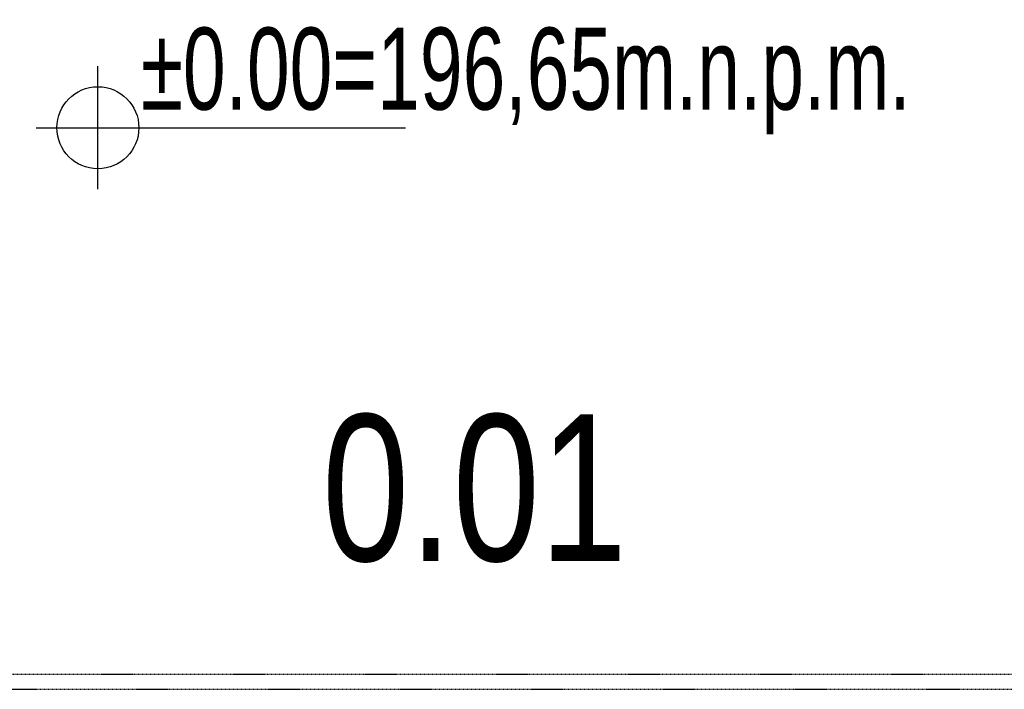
# Model space of a CAD drawing. Header units: centimetres. Extents: x 47725 to 65780, y 1892 to 12037.
# Tile 55 of 156: x 50219 to 50387, y 4925 to 5039. Entities that reach past the tile are written whole.
import ezdxf
from ezdxf.enums import TextEntityAlignment as Align

# ---------------------------------------------------------------- set-up
doc = ezdxf.new("R2010")
doc.units = ezdxf.units.CM
doc.header["$LTSCALE"] = 0.02
doc.linetypes.add('DASHED2', pattern=[9.525, 6.35, -3.175])
for name, color, linetype in [('CKDRZWI_', 7, 'Continuous'), ('CKKOTY_WYS', 3, 'Continuous'), ('CKPOM_OPIS', 3, 'Continuous')]:
    doc.layers.add(name, color=color, linetype=linetype)
doc.layers.add('CKPOM_NUM', color=6, linetype='Continuous', lineweight=50)
doc.styles.add('RomanS', font='romans.shx', dxfattribs={"width": 0.8})
doc.styles.get("Standard").update_dxf_attribs({"font": 'ic-simplex.shx', "width": 0.8})

# ---------------------------------------------------------------- blocks, each defined once
blk = doc.blocks.new('A$7E8814B27261F1')
at = {"color": 7, "linetype": 'DASHED2', "ltscale": 10}
for p, q in [((4163.1, 4423), (4163.1, 327)), ((4188.9, 4342), (4188.9, 408))]:
    blk.add_line(p, q, dxfattribs=at)
blk = doc.blocks.new('Anno_Elevation_Label_Plan_2')
at = {"color": 0, "linetype": 'ByBlock'}
for p, q in [((0, -0.75), (0, 0.75)), ((-0.75, 0), (3.75, 0))]:
    blk.add_line(p, q, dxfattribs=at)
blk.add_circle((0, 0), 0.5, dxfattribs=at)
at = {"color": 0, "linetype": 'ByBlock', "style": 'RomanS'}
blk.add_attdef('PREFIX', text='', height=1, dxfattribs=at).set_placement((-0.523, 0.221), align=Align.RIGHT)
for tag, p in [('ELEVATION', (0.523, 0.221)), ('SUFFIX', (0.523, -1.184))]:
    blk.add_attdef(tag, p, '', height=1, dxfattribs=at)
blk = doc.blocks.new('CKBL2082124121013')
at = {"layer": 'CKPOM_NUM', "width": 0.8, "flags": 8}
blk.add_attdef('CISLO', text='', height=25, dxfattribs=at).set_placement((50322.82, 5145.6), align=Align.BOTTOM_CENTER)
at = {"layer": 'CKPOM_OPIS', "width": 0.8, "flags": 9}
for tag in ['POZNÁMKA', 'K._VÝŠKA', 'STĚNY', 'PLOCHA_DLE_NV_366/2013', 'DEFINICE_SKLADBY', 'PODLAHA', 'TEPLOTA', 'SKLADBA', 'PODLAZI', 'POVRCH', 'PLOCHA', 'JMENO', 'OBVOD', 'OBJEM', 'STROP', 'VYSKA', 'ZONA', 'BYT']:
    blk.add_attdef(tag, text='', height=20, dxfattribs=at).set_placement((50322.82, 5145.6), align=Align.BOTTOM_CENTER)

msp = doc.modelspace()

# ---------------------------------------------------------------- block references
at = {"layer": 'CKDRZWI_', "xscale": 0.1, "yscale": 0.1, "zscale": 0.1, "rotation": 89.99999999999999}
msp.add_blockref('A$7E8814B27261F1', (50560.429, 4508.604), dxfattribs=at)
at = {"layer": 'CKKOTY_WYS', "lineweight": -2}
ref = msp.add_blockref('Anno_Elevation_Label_Plan_2', (50232.154, 5020.789), dxfattribs=dict(at, xscale=14, yscale=14, zscale=14))
ref.add_attrib('ELEVATION', '%%p0.00=196,65m.n.p.m.', (50239.479, 5023.884), dxfattribs={"layer": '0', "height": 14, "width": 0.7})
at = {"layer": 'CKPOM_NUM'}
ref = msp.add_blockref('CKBL2082124121013', (50322.82, 4938.586), dxfattribs=at)
ref.add_attrib('CISLO_001', '0.01', (50270.42, 4946.836), dxfattribs={"height": 25, "width": 0.8})

doc.saveas('drawing.dxf')
